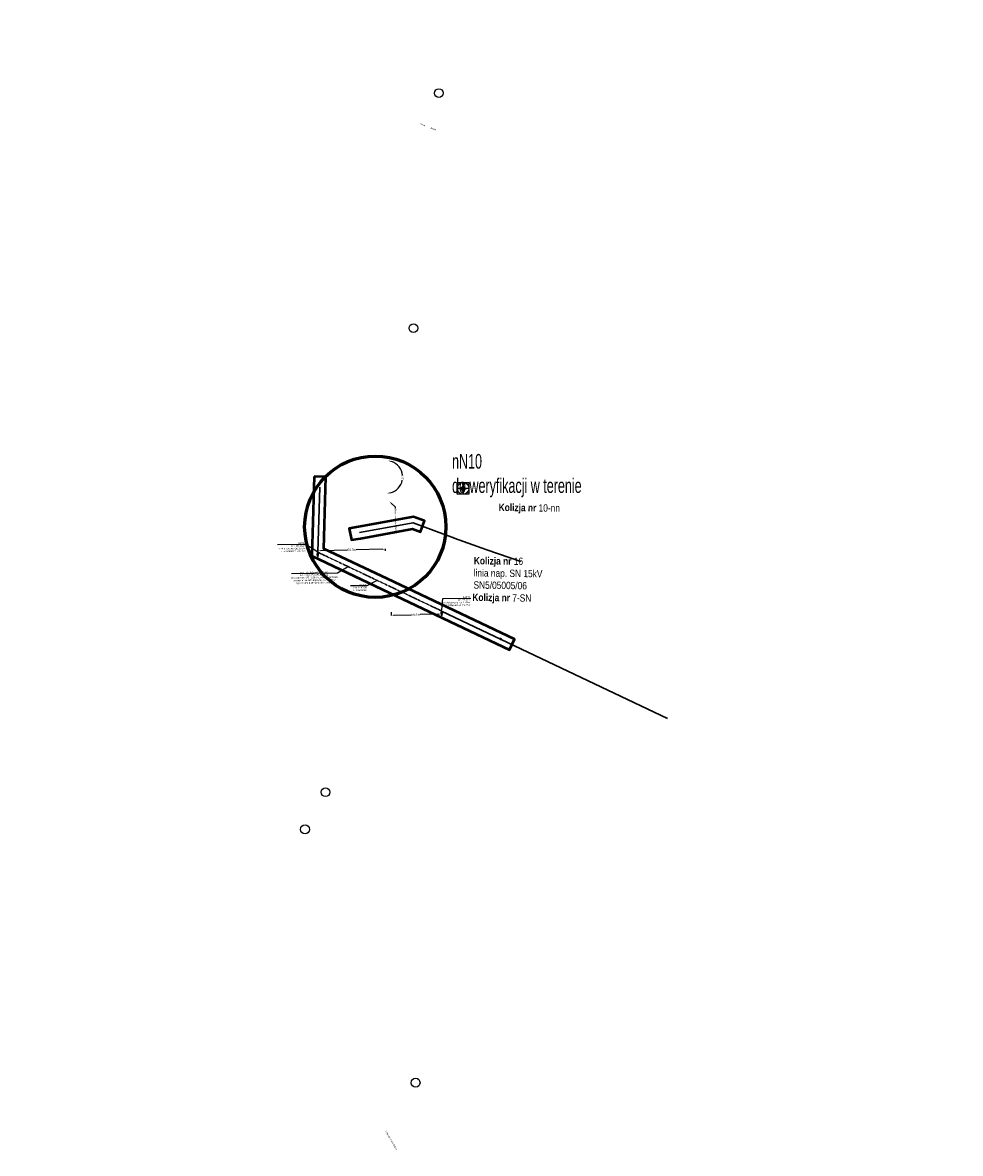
# Model space of a CAD drawing. Header units: millimetres. Extents: x 6504137 to 6515825, y 5737606 to 5784558.
# Tile 70 of 115: x 6512025 to 6513311, y 5763496 to 5765046. Entities that reach past the tile are written whole.
import ezdxf
from ezdxf import colors
from ezdxf.entities.mleader import LeaderData, LeaderLine
from ezdxf.math import Vec2, Vec3

# ---------------------------------------------------------------- set-up
doc = ezdxf.new("R2010")
doc.units = ezdxf.units.MM
doc.linetypes.add('4_SUPE_01', pattern=[0])
doc.linetypes.add('KRESKAKROPKA', pattern=[1, 0.5, -0.25, 0, -0.25])
for name, color, linetype in [('#Nr Działek', 6, 'Continuous'), ('- kolizja linia SN', 1, 'Continuous'), ('_Kąt załomu', 7, 'Continuous'), ('_Opisy', 7, 'Continuous')]:
    doc.layers.add(name, color=color, linetype=linetype)
for name, color, linetype, lineweight in [('-Linia kablowa SN', 1, 'KRESKAKROPKA', 30), ('_trasa_slupy', 1, 'Continuous', 20), ('_Zakres mapy projektowej', 4, 'Continuous', 50), ('SUPE_L_1', 1, '4_SUPE_01', 18), ('SUSM_T_3', 7, 'Continuous', 18)]:
    doc.layers.add(name, color=color, linetype=linetype, lineweight=lineweight)
doc.layers.add('-wymiary', color=7, linetype='Continuous', lineweight=35, true_color=0x000000)
doc.layers.add('istn. linia nap.', color=7, linetype='Continuous', lineweight=0, true_color=0x000000)
doc.layers.add('@pomocnicza', color=3, linetype='Continuous', plot=False)
doc.layers.add('Opis kolizje', color=1, linetype='Continuous', lineweight=80, plot=False)
doc.styles.add('Arial_Narr', font='ARIALN.TTF')
doc.styles.add('GEO-INFO', font='arial.ttf')
doc.styles.add('Nr działek', font='ARIALN.TTF', dxfattribs={"width": 0.75})
doc.styles.get("Standard").update_dxf_attribs({"font": 'ARIALN.TTF'})
doc.dimstyles.new('Kat załomu', dxfattribs={"dimtxt": 2.2, "dimasz": 5, "dimexe": 0.18, "dimexo": 0.0625, "dimtad": 0, "dimtih": 1, "dimtoh": 1, "dimdec": 4, "dimzin": 0, "dimdsep": 46, "dimtxsty": 'Standard', "dimcen": 0.9, "dimse1": 1, "dimse2": 1, "dimadec": 0, "dimazin": 0, "dimtfac": 1, "dimtdec": 4, "dimtofl": 0, "dimtmove": 0, "dimatfit": 3, "dimfxl": 1, "dimtolj": 1, "dimtzin": 0, "dimarcsym": 0})
doc.dimstyles.new('McRobic', dxfattribs={"dimtxt": 3, "dimasz": 4, "dimexe": 0.5, "dimexo": 0.04, "dimgap": 0.4, "dimtad": 0, "dimtih": 1, "dimtoh": 1, "dimdec": 1, "dimrnd": 0.01, "dimzin": 0, "dimdsep": 46, "dimtxsty": 'Standard', "dimcen": 0.09, "dimadec": 0, "dimazin": 0, "dimtfac": 1, "dimtdec": 1, "dimtofl": 0, "dimtmove": 0, "dimatfit": 3, "dimfxl": 1, "dimtolj": 1, "dimtzin": 0, "dimlwd": 25, "dimlwe": 25, "dimarcsym": 0})

# ---------------------------------------------------------------- blocks, each defined once
blk = doc.blocks.new('roza')
for p, q in [((-4.7, 0), (-0.8, 0.8)), ((-0.8, -0.8), (-4.7, 0)), ((0, 0), (-4.7, 0)), ((-4.3, 0.1), (-4.3, 0)), ((-3.9, 0.1), (-3.9, 0)), ((-3.5, 0.2), (-3.5, 0)), ((-3.1, 0.3), (-3.1, 0)), ((-2.7, 0.4), (-2.7, 0)), ((-1.2, 0.7), (-2.3, 2.3)), ((-2.3, 2.3), (-1.6, 1.6)), ((-2.3, 2.3), (-1.2, 1.5)), ((-2.3, 0.5), (-2.3, 0)), ((-2, 0), (-2, 0.5)), ((-1.8, 2), (-1.9, 1.9)), ((-1.6, 1.6), (-1.5, 1.8)), ((-1.6, 1.6), (-1.3, 1.3)), ((-1.6, 0), (-1.6, 0.6)), ((-1.3, 1.4), (-1.2, 1.5)), ((-1.3, 1.3), (-0.8, 0.8)), ((-1.2, 1.5), (-0.7, 1.2)), ((-1.2, 0.7), (-1.2, 0)), ((-1.1, 1.1), (-0.8, 1.3)), ((-0.8, 0.8), (0, 4.7)), ((-0.8, 0), (-0.8, 0.8)), ((0, 0), (-0.8, 0.8)), ((-0.8, -0.8), (0, 0)), ((-0.7, 7.3), (-0.7, 5)), ((-0.7, 7.3), (0.8, 5)), ((-0.4, 0.4), (-0.4, 0)), ((0, 0), (0, 4.7)), ((0, 4.7), (0.8, 0.8)), ((0.1, 4.3), (0, 4.3)), ((0.1, 3.9), (0, 3.9)), ((0.2, 3.5), (0, 3.5)), ((0.3, 3.1), (0, 3.1)), ((0.4, 2.7), (0, 2.7)), ((0.5, 2.3), (0, 2.3)), ((0, 2), (0.5, 2)), ((0, 1.6), (0.6, 1.6)), ((0.7, 1.2), (0, 1.2)), ((0, 0.8), (0.8, 0.8)), ((0, 0), (0.8, 0.8)), ((0.4, 0.4), (0, 0.4)), ((0, 0), (4.7, 0)), ((0, 0), (0.8, -0.8)), ((0, 0), (0, -4.7)), ((0.4, -0.4), (0.4, 0)), ((0.7, 1.2), (2.3, 2.3)), ((0.8, 5), (0.8, 7.3)), ((1.3, 1.3), (0.8, 0.8)), ((0.8, 0.8), (4.7, 0)), ((0.8, 0), (0.8, -0.8)), ((1.1, 1.1), (1.3, 0.8)), ((1.5, 1.2), (1.2, 0.7)), ((1.2, -0.7), (1.2, 0)), ((1.6, 1.6), (1.3, 1.3)), ((1.4, 1.3), (1.5, 1.2)), ((2.3, 2.3), (1.5, 1.2)), ((2.3, 2.3), (1.6, 1.6)), ((1.6, 1.6), (1.8, 1.5)), ((1.6, 0), (1.6, -0.6)), ((2, 1.8), (1.9, 1.9)), ((2, 0), (2, -0.5)), ((2.3, -0.5), (2.3, 0)), ((2.7, -0.4), (2.7, 0)), ((3.1, -0.3), (3.1, 0)), ((3.5, -0.2), (3.5, 0)), ((3.9, -0.1), (3.9, 0)), ((4.3, -0.1), (4.3, 0)), ((-0.7, -1.2), (-2.3, -2.3)), ((-2.3, -2.3), (-1.5, -1.2)), ((-2.3, -2.3), (-1.6, -1.6)), ((-2, -1.8), (-1.9, -1.9)), ((-1.6, -1.6), (-1.8, -1.5)), ((-1.6, -1.6), (-1.3, -1.3)), ((-1.5, -1.2), (-1.2, -0.7)), ((-1.4, -1.3), (-1.5, -1.2)), ((-1.1, -1.1), (-1.3, -0.8)), ((-1.3, -1.3), (-0.8, -0.8)), ((0, -4.7), (-0.8, -0.8)), ((0, -0.8), (-0.8, -0.8)), ((-0.7, -1.2), (0, -1.2)), ((0, -1.6), (-0.6, -1.6)), ((0, -2), (-0.5, -2)), ((-0.5, -2.3), (0, -2.3)), ((-0.4, -0.4), (0, -0.4)), ((-0.4, -2.7), (0, -2.7)), ((-0.3, -3.1), (0, -3.1)), ((-0.2, -3.5), (0, -3.5)), ((-0.1, -3.9), (0, -3.9)), ((-0.1, -4.3), (0, -4.3)), ((0.8, -0.8), (0, -4.7)), ((1.2, -1.5), (0.7, -1.2)), ((4.7, 0), (0.8, -0.8)), ((1.3, -1.3), (0.8, -0.8)), ((1.1, -1.1), (0.8, -1.3)), ((1.2, -0.7), (2.3, -2.3)), ((1.3, -1.4), (1.2, -1.5)), ((2.3, -2.3), (1.2, -1.5)), ((1.6, -1.6), (1.3, -1.3)), ((1.6, -1.6), (1.5, -1.8)), ((2.3, -2.3), (1.6, -1.6)), ((1.8, -2), (1.9, -1.9))]:
    blk.add_line(p, q)
at = {"layer": '@pomocnicza'}
for p, q in [((8, 0), (-8, 0)), ((0, 8), (0, -8))]:
    blk.add_line(p, q, dxfattribs=at)
blk.add_lwpolyline([(-8, 8), (8, 8), (8, -8), (-8, -8)], close=True, dxfattribs=at)
blk.add_circle((0, 0), 8, dxfattribs=at)
blk = doc.blocks.new('*D34')
at = {"layer": '_Kąt załomu', "color": 0, "lineweight": -2, "transparency": 16777216}
for start, end in [(13.6882, 94.9795), (275.9609, 357.262)]:
    blk.add_arc((6512971.3, 5768158.3), 22.4, start, end, dxfattribs=at)
at = {"layer": '_Kąt załomu', "color": 0, "transparency": 16777216}
for points in [[(6512969.5, 5768179.8), (6512969.2, 5768181.4), (6512964.4, 5768179.6)], [(6512973.6, 5768135.1), (6512973.6, 5768136.8), (6512968.6, 5768136)]]:
    blk.add_solid(points, dxfattribs=at)
at = {"layer": 'Defpoints', "color": 0, "transparency": 16777216}
for p in [(6512025, 5771109.9), (6512971.3, 5768158.3), (6512991, 5768147.5), (6512523.5, 5764422.9)]:
    blk.add_point(p, dxfattribs=at)
at = {"layer": '_Kąt załomu', "color": 0, "transparency": 16777216, "insert": (6512993.6, 5768160.4), "char_height": 2.2, "attachment_point": 5, "rotation": 275}
blk.add_mtext('\\A1;205°', dxfattribs=at)
blk = doc.blocks.new('*D35')
at = {"layer": '_Kąt załomu', "color": 0, "lineweight": -2, "transparency": 16777216}
for start, end in [(5.0741, 70.3808), (283.8704, 349.1795)]:
    blk.add_arc((6512523.5, 5764422.9), 22.5, start, end, dxfattribs=at)
at = {"layer": '_Kąt załomu', "color": 0, "transparency": 16777216}
for points in [[(6512530.9, 5764443.2), (6512531.2, 5764444.8), (6512526.2, 5764445.2)], [(6512529, 5764400.3), (6512528.8, 5764401.9), (6512523.9, 5764400.4)]]:
    blk.add_solid(points, dxfattribs=at)
at = {"layer": 'Defpoints', "color": 0, "transparency": 16777216}
for p in [(6512971.3, 5768158.3), (6512523.5, 5764422.9), (6512542.6, 5764411.1), (6512550.2, 5763015.5)]:
    blk.add_point(p, dxfattribs=at)
at = {"layer": '_Kąt załomu', "color": 0, "transparency": 16777216, "insert": (6512545.9, 5764421.8), "char_height": 2.2, "attachment_point": 5, "rotation": 267}
blk.add_mtext('\\A1;172°', dxfattribs=at)
blk = doc.blocks.new('*D36')
at = {"layer": '_Kąt załomu', "color": 0, "lineweight": -2, "transparency": 16777216}
for start, end in [(15.8019, 77.7867), (297.241, 359.2576)]:
    blk.add_arc((6512550.2, 5763015.5), 21.6, start, end, dxfattribs=at)
at = {"layer": '_Kąt załomu', "color": 0, "transparency": 16777216}
for points in [[(6512554.7, 5763035.8), (6512554.9, 5763037.5), (6512549.8, 5763037.1)], [(6512560.4, 5762995.6), (6512559.8, 5762997.1), (6512555.4, 5762994.6)]]:
    blk.add_solid(points, dxfattribs=at)
at = {"layer": 'Defpoints', "color": 0, "transparency": 16777216}
for p in [(6512523.5, 5764422.9), (6512567.8, 5763028), (6512550.2, 5763015.5), (6513310.9, 5759951.2)]:
    blk.add_point(p, dxfattribs=at)
at = {"layer": '_Kąt załomu', "color": 0, "transparency": 16777216, "insert": (6512571.6, 5763018.4), "char_height": 2.2, "attachment_point": 5, "rotation": 276}
blk.add_mtext('\\A1;167°', dxfattribs=at)
blk = doc.blocks.new('4_SUSM04_01')
at = {"linetype": 'Continuous'}
blk.add_circle((0, 0), 0.35, dxfattribs=at)
blk = doc.blocks.new('OKRAG_PELNY')
at = {"color": 0}
blk.add_lwpolyline([(0.5, 0), (0.482963, -0.12941), (0.433013, -0.25), (0.353553, -0.353553), (0.25, -0.433013), (0.12941, -0.482963), (0, -0.5), (-0.12941, -0.482963), (-0.25, -0.433013), (-0.353553, -0.353553), (-0.433013, -0.25), (-0.482963, -0.12941), (-0.5, 0), (-0.482963, 0.12941), (-0.433013, 0.25), (-0.353553, 0.353553), (-0.25, 0.433013), (-0.12941, 0.482963), (0, 0.5), (0.12941, 0.482963), (0.25, 0.433013), (0.353553, 0.353553), (0.433013, 0.25), (0.482963, 0.12941)], close=True, dxfattribs=at)
blk = doc.blocks.new('*D123')
at = {"layer": '-wymiary', "color": 0, "linetype": 'Continuous', "lineweight": 25, "transparency": 16777216}
for p, q in [((6512530.4, 5764237.6), (6512530.5, 5764232.9)), ((6512599.2, 5764239.2), (6512599.3, 5764234.5))]:
    blk.add_line(p, q, dxfattribs=at)
at = {"layer": '-wymiary', "color": 0, "lineweight": 25, "transparency": 16777216}
for p, q in [((6512534.5, 5764233.5), (6512557.9, 5764234)), ((6512595.3, 5764234.9), (6512569.9, 5764234.3))]:
    blk.add_line(p, q, dxfattribs=at)
at = {"layer": '-wymiary', "color": 0, "transparency": 16777216}
for points in [[(6512534.5, 5764234.2), (6512534.5, 5764232.8), (6512530.5, 5764233.4)], [(6512595.3, 5764234.2), (6512595.3, 5764235.5), (6512599.3, 5764235)]]:
    blk.add_solid(points, dxfattribs=at)
at = {"layer": 'Defpoints', "color": 0, "transparency": 16777216}
for p in [(6512530.4, 5764237.6), (6512599.2, 5764239.2), (6512530.5, 5764233.4)]:
    blk.add_point(p, dxfattribs=at)
at = {"layer": '-wymiary', "color": 0, "transparency": 16777216, "insert": (6512563.9, 5764234.2), "char_height": 3, "attachment_point": 5, "rotation": 0.0213, "style": 'GEO-INFO'}
blk.add_mtext('\\A1;68.8m', dxfattribs=at)
blk = doc.blocks.new('*D124')
at = {"layer": '-wymiary', "color": 0, "linetype": 'Continuous', "lineweight": 25, "transparency": 16777216}
for p, q in [((6512430, 5764319.8), (6512430, 5764322.7)), ((6512522.7, 5764321.5), (6512522.6, 5764324.4))]:
    blk.add_line(p, q, dxfattribs=at)
at = {"layer": '-wymiary', "color": 0, "lineweight": 25, "transparency": 16777216}
for p, q in [((6512434, 5764322.3), (6512470.5, 5764323)), ((6512518.6, 5764323.8), (6512482.5, 5764323.2))]:
    blk.add_line(p, q, dxfattribs=at)
at = {"layer": '-wymiary', "color": 0, "transparency": 16777216}
for points in [[(6512434, 5764322.9), (6512434, 5764321.6), (6512430, 5764322.2)], [(6512518.6, 5764323.2), (6512518.6, 5764324.5), (6512522.6, 5764323.9)]]:
    blk.add_solid(points, dxfattribs=at)
at = {"layer": 'Defpoints', "color": 0, "transparency": 16777216}
for p in [(6512430, 5764322.2), (6512430, 5764319.8), (6512522.7, 5764321.5)]:
    blk.add_point(p, dxfattribs=at)
at = {"layer": '-wymiary', "color": 0, "transparency": 16777216, "insert": (6512476.5, 5764323.1), "char_height": 3, "attachment_point": 5, "rotation": 0.0213, "style": 'GEO-INFO'}
blk.add_mtext('\\A1;92.7m', dxfattribs=at)

msp = doc.modelspace()

# ---------------------------------------------------------------- linework, layer by layer
at = {"layer": '#Nr Działek'}
for centre in [(6512595.64, 5764949.09), (6512560.85, 5764626.77), (6512440.21, 5763990.71), (6512412.23, 5763939.9), (6512563.9, 5763592.69)]:
    msp.add_circle(centre, 6, dxfattribs=at)
at = {"layer": '- kolizja linia SN', "linetype": 'ByBlock', "elevation": -100}
for points in [[(6512429.75129, 5764315.46255), (6512429.76477, 5764314.44624), (6512430.65286, 5764314.45802), (6512428.83631, 5764314.43392)], [(6512429.14069, 5764314.00828), (6512429.14069, 5764314.00828), (6512430.42617, 5764314.02533)], [(6512430.18349, 5764313.61556), (6512430.18349, 5764313.61556), (6512429.46181, 5764313.60599)], [(6512429.71586, 5764318.1325), (6512429.72884, 5764317.15428), (6512429.68959, 5764319.76786)], [(6512599.61517, 5764234.9047), (6512599.62866, 5764233.88839), (6512600.51675, 5764233.90017), (6512598.70019, 5764233.87607)], [(6512599.57975, 5764237.57465), (6512599.59273, 5764236.59643), (6512599.55347, 5764239.21001)], [(6512599.00458, 5764233.45043), (6512599.00458, 5764233.45043), (6512600.29006, 5764233.46749)], [(6512600.04737, 5764233.05771), (6512600.04737, 5764233.05771), (6512599.3257, 5764233.04814)]]:
    msp.add_lwpolyline(points, dxfattribs=at)
for points in [[(6512430.30692, 5764318.14035), (6512430.34235, 5764315.47039), (6512429.10534, 5764315.45398), (6512429.06991, 5764318.12393)], [(6512600.17081, 5764237.5825), (6512600.20624, 5764234.91254), (6512598.96922, 5764234.89613), (6512598.93379, 5764237.56608)]]:
    msp.add_lwpolyline(points, close=True, dxfattribs=at)
at = {"layer": '-Linia kablowa SN'}
msp.add_lwpolyline([(6512599.55347, 5764239.21001), (6512599.55347, 5764239.21001), (6512599.55347, 5764239.21001), (6512599.55347, 5764239.21001), (6512599.55347, 5764239.21001), (6512599.55347, 5764239.21001), (6512599.55347, 5764239.21001), (6512599.55347, 5764239.21001), (6512599.55347, 5764239.21001), (6512599.55347, 5764239.21001), (6512599.55347, 5764239.21001), (6512599.55347, 5764239.21001), (6512599.55347, 5764239.21001), (6512599.55347, 5764239.21001), (6512599.55347, 5764239.21001), (6512599.55347, 5764239.21001), (6512599.55347, 5764239.21001), (6512599.55347, 5764239.21001), (6512599.55347, 5764239.21001), (6512599.55347, 5764239.21001), (6512599.55347, 5764239.21001), (6512599.55347, 5764239.21001), (6512599.55347, 5764239.21001), (6512599.55347, 5764239.21001), (6512599.55347, 5764239.21001), (6512599.55347, 5764239.21001), (6512599.55347, 5764239.21001), (6512599.55347, 5764239.21001), (6512599.55347, 5764239.21001), (6512599.55347, 5764239.21001), (6512599.55347, 5764239.21001), (6512599.55347, 5764239.21001), (6512599.55347, 5764239.21001), (6512599.55347, 5764239.21001), (6512429.68959, 5764319.76786), (6512429.68959, 5764319.76786), (6512429.68959, 5764319.76786), (6512429.68959, 5764319.76786), (6512429.68959, 5764319.76786), (6512429.68959, 5764319.76786), (6512429.68959, 5764319.76786), (6512429.68959, 5764319.76786), (6512429.68959, 5764319.76786), (6512429.68959, 5764319.76786), (6512429.68959, 5764319.76786), (6512429.68959, 5764319.76786), (6512429.68959, 5764319.76786), (6512429.68959, 5764319.76786), (6512429.68959, 5764319.76786), (6512429.68959, 5764319.76786), (6512429.68959, 5764319.76786), (6512429.68959, 5764319.76786), (6512429.68959, 5764319.76786), (6512429.68959, 5764319.76786), (6512429.68959, 5764319.76786), (6512429.68959, 5764319.76786), (6512429.68959, 5764319.76786), (6512429.68959, 5764319.76786), (6512429.68959, 5764319.76786), (6512429.68959, 5764319.76786), (6512429.68959, 5764319.76786), (6512429.68959, 5764319.76786), (6512429.68959, 5764319.76786), (6512429.68959, 5764319.76786), (6512429.68959, 5764319.76786), (6512429.68959, 5764319.76786), (6512429.68959, 5764319.76786)], dxfattribs=at)
at = {"layer": 'istn. linia nap.', "color": 18, "linetype": 'Continuous', "lineweight": 30, "true_color": 0x000000}
for p, q in [((6512432.72509, 5764408.75687, -100), (6512429.68959, 5764319.76786, -100)), ((6512616.65954, 5764339.04842, -100), (6512661.66, 5764323.23, -100)), ((6512661.66, 5764323.23, -100), (6512708.06436, 5764307.15189, -100))]:
    msp.add_line(p, q, dxfattribs=at)
msp.add_lwpolyline([(6512599.58527, 5764239.17099), (6512909.24548, 5764091.83067)], dxfattribs=at)
msp.add_circle((6512680.31632, 5764200.78186), 0.75466, dxfattribs=at)
at = {"layer": 'SUPE_L_1', "linetype": '4_SUPE_01'}
for p, q in [((6512429.70152, 5764320.11766), (6512430.24357, 5764336.00841)), ((6512444.05588, 5764312.95466), (6512430.00583, 5764319.61788)), ((6512444.05588, 5764312.95466, -100), (6512430.00583, 5764319.61788, -100)), ((6512599.23724, 5764239.35999), (6512584.87095, 5764246.17319)), ((6512599.23724, 5764239.35999, -100), (6512584.87095, 5764246.17319, -100))]:
    msp.add_line(p, q, dxfattribs=at)

# ---------------------------------------------------------------- block references
at = {"layer": '-Linia kablowa SN', "color": 1, "lineweight": 18, "xscale": 0.7, "yscale": 0.7, "rotation": 178.1076604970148}
for p in [(6512429.68959, 5764319.76786, -100), (6512599.55347, 5764239.21001, -100)]:
    msp.add_blockref('OKRAG_PELNY', p, dxfattribs=at)
at = {"layer": '@pomocnicza'}
msp.add_blockref('roza', (6512628.93526, 5764407.2922), dxfattribs=at)
at = {"layer": 'SUSM_T_3'}
for p in [(6512429.68959, 5764319.76786), (6512429.68959, 5764319.76786, -100), (6512599.55347, 5764239.21001), (6512599.55347, 5764239.21001, -100)]:
    msp.add_blockref('4_SUSM04_01', p, dxfattribs=at)

# ---------------------------------------------------------------- texts
at = {"layer": '_Opisy', "char_height": 2, "attachment_point": 5, "bg_fill": 3, "box_fill_scale": 1, "bg_fill_color": 256, "bg_fill_transparency": 0}
for s, width, insert, rotation in [('Droga', 6.0587923, (6512573.25536, 5764905.42858), 341.1623217), ('Droga gminna publiczna', 25.068559, (6512530.24729, 5763513.64485), 300.33615419)]:
    msp.add_mtext_dynamic_manual_height_columns(s, width=width, gutter_width=10, heights=[0], dxfattribs=dict(at, insert=insert, rotation=rotation))
at = {"layer": '_trasa_slupy', "color": 5, "char_height": 10, "width": 348.1955042, "attachment_point": 1, "rotation": 359.20502598, "style": 'Arial_Narr'}
for s, insert in [('{\\fArial Narrow|b1|i0|c238|p34;Kolizja nr }10-nn', (6512677.85201, 5764386.32957)), ('{\\fArial Narrow|b1|i0|c238|p34;Kolizja nr }7-SN', (6512641.78034, 5764262.99664))]:
    msp.add_mtext(s, dxfattribs=dict(at, insert=insert))
at = {"layer": '_trasa_slupy', "insert": (6512643.8067, 5764313.21817), "char_height": 10, "width": 348.1955042, "attachment_point": 1, "rotation": 359.20502598, "style": 'Arial_Narr'}
msp.add_mtext('{\\fArial Narrow|b1|i0|c238|p34;Kolizja nr }16\\Plinia nap. SN 15kV\\PSN5/05005/06', dxfattribs=at)
at = {"layer": 'Opis kolizje', "color": 3, "lineweight": 60, "insert": (6512613.84979, 5764454.37352, -100), "char_height": 20, "attachment_point": 1, "style": 'Nr działek'}
msp.add_mtext_dynamic_manual_height_columns('nN10\\Pdo weryfikacji w terenie', width=219.9738729, gutter_width=10, heights=[0], dxfattribs=at)
msp.add_mtext_dynamic_manual_height_columns('nN10\\Pdo weryfikacji w terenie', width=219.9738729, gutter_width=10, heights=[0], dxfattribs=at)

# ---------------------------------------------------------------- dimensions: what is measured, and where the dimension line sits
at = {"layer": '-wymiary', "color": 7, "linetype": 'Continuous'}
for base, p1, p2, angle, picture, middle in [((6512429.99408, 5764322.20271, -100), (6512522.67669, 5764321.47217, -100), (6512430.0394, 5764319.7563, -100), 181.06113502, '*D124', (6512476.48862, 5764323.0639, -100)), ((6512530.52274, 5764233.39664, -100), (6512599.20347, 5764239.21001, -100), (6512530.42559, 5764237.63276, -100), 181.31371072, '*D123', (6512563.93932, 5764234.16297, -100))]:
    dim = msp.add_linear_dim(base=base, p1=p1, p2=p2, angle=angle, dimstyle='McRobic', override={"dimpost": 'm', "dimtxsty": 'GEO-INFO'}, dxfattribs=at)
    dim.commit()
    dim.dimension.update_dxf_attribs({"geometry": picture, "text_midpoint": middle, "dimtype": 161, "text_rotation": 210})

# ---------------------------------------------------------------- leaders
at = {"layer": '_Opisy'}
ml = msp.add_multileader_mtext('Standard', dxfattribs=at)
ml.set_content('Droga gminna publiczna', color=7)
ml.set_leader_properties(color=7, linetype='Continuous', lineweight=-1)
ml.build(insert=Vec2(0, 0))
ml.multileader.update_dxf_attribs({"dogleg_length": 2, "arrow_head_size": 3})
ctx = ml.context
ctx.base_point, ctx.char_height, ctx.arrow_head_size, ctx.landing_gap_size, ctx.plane_origin, ctx.plane_x_axis, ctx.plane_y_axis = Vec3(6512535.99781, 5764379.75284), 2, 3, 1, Vec3(6512528.1763, 5764389.24611), Vec3(0.01897481, -0.9998199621), Vec3(0.9998199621, 0.01897481)
notes = []
notes.append((ctx, [(0, (1, 1, 0), (6512535.95986, 5764381.75248), (0.01897481, -0.9998199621), 2, [(0, [(6512528.1763, 5764389.24611)], 0, [])])]))
ctx.mtext.insert, ctx.mtext.text_direction, ctx.mtext.rotation, ctx.mtext.flow_direction = Vec3(6512537.31055, 5764378.77757), Vec3(0.01897481, -0.9998199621), 4.7313649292, 5
ctx.mtext.has_bg_fill, ctx.mtext.bg_color, ctx.mtext.bg_scale_factor, ctx.mtext.bg_transparency, ctx.mtext.use_window_bg_color = 1, -1027028792, 1.5, 0, 1
at = {"layer": '_Opisy', "linetype": 'Continuous'}
ml = msp.add_multileader_mtext('Standard', dxfattribs=at)
ml.set_content('{\\fArial|b0|i0|c238|p34;69/9/17      \\P\\C256;istn. NS-10/ZN\\Pprzebudowa na Kgo 13,5/xx\\P} z rozłącznikiem  SN-15kV', color=256)
ml.set_leader_properties()
ml.build(insert=Vec2(0, 0))
ml.multileader.update_dxf_attribs({"text_left_attachment_type": 6, "text_right_attachment_type": 6, "dogleg_length": 0.36, "arrow_head_size": 1.2, "scale": 0.8})
ctx = ml.context
ctx.base_point, ctx.scale, ctx.char_height, ctx.arrow_head_size, ctx.landing_gap_size, ctx.plane_origin, ctx.plane_x_axis, ctx.plane_y_axis = Vec3(6512375.72418, 5764329.99561, -100), 0.8, 2.16, 1.2, 0.072, Vec3(6512254.60754, 5764444.71276, -100), Vec3(0.9998922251, 0.0146812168), Vec3(-0.0146812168, 0.9998922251)
ctx.left_attachment, ctx.right_attachment, ctx.text_align_type = 6, 6, 2
notes.append((ctx, [(0, (1, 1, 0), (6512413.34066, 5764330.54792, -100), (-0.9998922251, -0.0146812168), 0.288, [(0, [(6512429.35469, 5764319.86956, -100)], 0, [])])]))
ctx.mtext.insert, ctx.mtext.text_direction, ctx.mtext.rotation, ctx.mtext.alignment, ctx.mtext.flow_direction = Vec3(6512412.93926, 5764333.36536, -100), Vec3(0.9998922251, 0.0146812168), 0.0146817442, 3, 5
ml = msp.add_multileader_mtext('Standard', dxfattribs=at)
ml.set_content('\\pxqc;{\\fArial|b0|i0|c238|p34;proj. linia kablowa SN-15kV \\PNA2XS(FL)2Y (XRUHAKXS)\\P\\C256;3x (1x240RM C/25 12/20kV) L=000188|00218m\\P\\pq*;\\C0; w miejsce istn. linia napowietrzna SN-15kV \\P\\pqc;}typu 3x AFL-6 25mm² do demontażu{\\fArial|b0|i0|c238|p34;\\C256; }', color=256)
ml.set_leader_properties()
ml.build(insert=Vec2(0, 0))
ml.multileader.update_dxf_attribs({"text_left_attachment_type": 6, "text_right_attachment_type": 6, "dogleg_length": 0.36, "arrow_head_size": 1.2, "scale": 0.8})
ctx = ml.context
ctx.base_point, ctx.scale, ctx.char_height, ctx.arrow_head_size, ctx.landing_gap_size, ctx.plane_origin, ctx.plane_x_axis, ctx.plane_y_axis = Vec3(6512392.57241, 5764290.06361, -89.7), 0.8, 2.16, 1.2, 0.072, Vec3(6512404.60306, 5764387.86549, -89.7), Vec3(0.9998922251, 0.0146812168), Vec3(-0.0146812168, 0.9998922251)
ctx.left_attachment, ctx.right_attachment, ctx.text_align_type = 6, 6, 2
notes.append((ctx, [(1, (1, 1, 0), (6512456.78527, 5764291.00644, -89.7), (-0.9998922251, -0.0146812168), 0.288, [(1, [(6512471.61182, 5764299.88627, -89.7)], 0, [])])]))
ctx.mtext.insert, ctx.mtext.text_direction, ctx.mtext.rotation, ctx.mtext.alignment, ctx.mtext.flow_direction = Vec3(6512424.49328, 5764293.36448, -89.7), Vec3(0.9998922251, 0.0146812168), 0.0146817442, 2, 5
ml = msp.add_multileader_mtext('Standard', dxfattribs=at)
ml.set_content('{\\fArial|b0|i0|c238|p34;69/9/18       \\P\\C256;istn. P-10/ZN\\P}do demontażu', color=256)
ml.set_leader_properties()
ml.build(insert=Vec2(0, 0))
ml.multileader.update_dxf_attribs({"text_left_attachment_type": 6, "text_right_attachment_type": 6, "dogleg_length": 0.36, "arrow_head_size": 1.2, "scale": 0.8})
ctx = ml.context
ctx.base_point, ctx.scale, ctx.char_height, ctx.arrow_head_size, ctx.landing_gap_size, ctx.plane_origin, ctx.plane_x_axis, ctx.plane_y_axis = Vec3(6512479.20371, 5764273.5865, -100), 0.8, 2.16, 1.2, 0.072, Vec3(6512399.06635, 5764427.52806, -100), Vec3(0.9998922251, 0.0146812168), Vec3(-0.0146812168, 0.9998922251)
ctx.left_attachment, ctx.right_attachment, ctx.text_align_type = 6, 6, 2
notes.append((ctx, [(0, (1, 1, 0), (6512496.793, 5764273.84476, -100), (-0.9998922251, -0.0146812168), 0.288, [(0, [(6512511.19704, 5764281.113, -100)], 0, [])])]))
ctx.mtext.insert, ctx.mtext.text_direction, ctx.mtext.rotation, ctx.mtext.alignment, ctx.mtext.flow_direction = Vec3(6512496.40027, 5764276.07143, -100), Vec3(0.9998922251, 0.0146812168), 0.0146817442, 3, 5
ml = msp.add_multileader_mtext('Standard', dxfattribs=at)
ml.set_content('{\\fArial|b0|i0|c238|p34;69/9/19       \\P\\C256;istn. P-10/ZN\\Pprzebudowa na Kgo 13,5/xx\\P} z rozłącznikiem SN-15kV', color=256)
ml.set_leader_properties()
ml.build(insert=Vec2(0, 0))
ml.multileader.update_dxf_attribs({"text_left_attachment_type": 6, "text_right_attachment_type": 6, "dogleg_length": 0.36, "arrow_head_size": 1.2, "scale": 0.8})
ctx = ml.context
ctx.base_point, ctx.scale, ctx.char_height, ctx.arrow_head_size, ctx.landing_gap_size, ctx.plane_origin, ctx.plane_x_axis, ctx.plane_y_axis = Vec3(6512601.50199, 5764256.12531, -100), 0.8, 2.16, 1.2, 0.072, Vec3(6512535.5949, 5764391.00537, -100), Vec3(0.9998922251, 0.0146812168), Vec3(-0.0146812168, 0.9998922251)
ctx.left_attachment, ctx.right_attachment, ctx.text_align_type = 6, 6, 2
notes.append((ctx, [(0, (1, 1, 0), (6512601.21402, 5764256.12108, -100), (0.9998922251, 0.0146812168), 0.288, [(0, [(6512599.55347, 5764239.56001, -100)], 0, [])])]))
ctx.mtext.insert, ctx.mtext.text_direction, ctx.mtext.rotation, ctx.mtext.alignment, ctx.mtext.flow_direction = Vec3(6512638.71707, 5764259.49506, -100), Vec3(0.9998922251, 0.0146812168), 0.0146817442, 3, 5
for ctx, leaders in notes:
    for number, flags, end, landing, length, lines in leaders:
        leader = LeaderData()
        leader.index, (leader.has_last_leader_line, leader.has_dogleg_vector, leader.attachment_direction) = number, flags
        leader.last_leader_point, leader.dogleg_vector, leader.dogleg_length = Vec3(end), Vec3(landing), length
        for number, points, colour, breaks in lines:
            line = LeaderLine()
            line.index, line.vertices, line.color, line.breaks = number, Vec3.list(points), colors.encode_raw_color(colour), breaks
            leader.lines.append(line)
        ctx.leaders.append(leader)

# ---------------------------------------------------------------- next in the draw order: linework, layer by layer
at = {"layer": '_Zakres mapy projektowej'}
for points in [[(6512424.9166, 5764423.44779), (6512421.67382, 5764314.61217), (6512518.43057, 5764268.76935), (6512692.73361, 5764186.05253), (6512699.5933, 5764200.50745), (6512525.28576, 5764283.2264), (6512437.97828, 5764324.59221), (6512440.9095, 5764422.97127)], [(6512488.45036, 5764338.72993), (6512559.63358, 5764351.90344), (6512570.66483, 5764347.82466), (6512575.85562, 5764362.96406), (6512561.05207, 5764368.43764), (6512485.53876, 5764354.46278), (6512472.90752, 5764352.33674), (6512475.94378, 5764336.89724)]]:
    msp.add_lwpolyline(points, close=True, dxfattribs=at)
at = {"layer": 'istn. linia nap.', "color": 18, "linetype": 'Continuous', "lineweight": 30, "true_color": 0x000000}
msp.add_lwpolyline([(6512617.02103, 5764339.2139), (6512560.34282, 5764360.17054), (6512486.99456, 5764346.59635)], dxfattribs=at)
at = {"layer": 'Opis kolizje', "color": 3, "lineweight": 60}
msp.add_circle((6512508.53544, 5764354.65348, -100), 96.83317, dxfattribs=at)

# ---------------------------------------------------------------- next in the draw order: texts
at = {"layer": '_Opisy', "insert": (6512588.00422, 5764899.88562), "char_height": 2, "attachment_point": 5, "rotation": 342.1623217, "bg_fill": 3, "box_fill_scale": 1, "bg_fill_color": 256, "bg_fill_transparency": 0}
msp.add_mtext_dynamic_manual_height_columns('Droga', width=6.0587923, gutter_width=10, heights=[0], dxfattribs=at)

# ---------------------------------------------------------------- next in the draw order: dimensions: what is measured, and where the dimension line sits
at = {"layer": '_Kąt załomu'}
dim = msp.add_angular_dim_3p(base=(6512567.81123, 5763028.02479), center=(6512550.208, 5763015.528), p1=(6512523.51, 5764422.884), p2=(6513310.872, 5759951.209), dimstyle='Kat załomu', dxfattribs=at)
dim.commit()
dim.dimension.update_dxf_attribs({"geometry": '*D36', "text_midpoint": (6512571.61067, 5763018.35098), "text_rotation": 276})

# ---------------------------------------------------------------- next in the draw order: dimensions: what is measured, and where the dimension line sits
for base, center, p1, p2, picture, middle, turn in [((6512990.97356, 5768147.50921), (6512971.283, 5768158.259), (6512024.983, 5771109.871), (6512523.51, 5764422.884), '*D34', (6512993.61465, 5768160.39758), 275), ((6512542.6462, 5764411.13249), (6512523.51, 5764422.884), (6512971.283, 5768158.259), (6512550.208, 5763015.528), '*D35', (6512545.93819, 5764421.75787), 267)]:
    dim = msp.add_angular_dim_3p(base=base, center=center, p1=p1, p2=p2, dimstyle='Kat załomu', dxfattribs=at)
    dim.commit()
    dim.dimension.update_dxf_attribs({"geometry": picture, "text_midpoint": middle, "text_rotation": turn})

doc.saveas('drawing.dxf')
